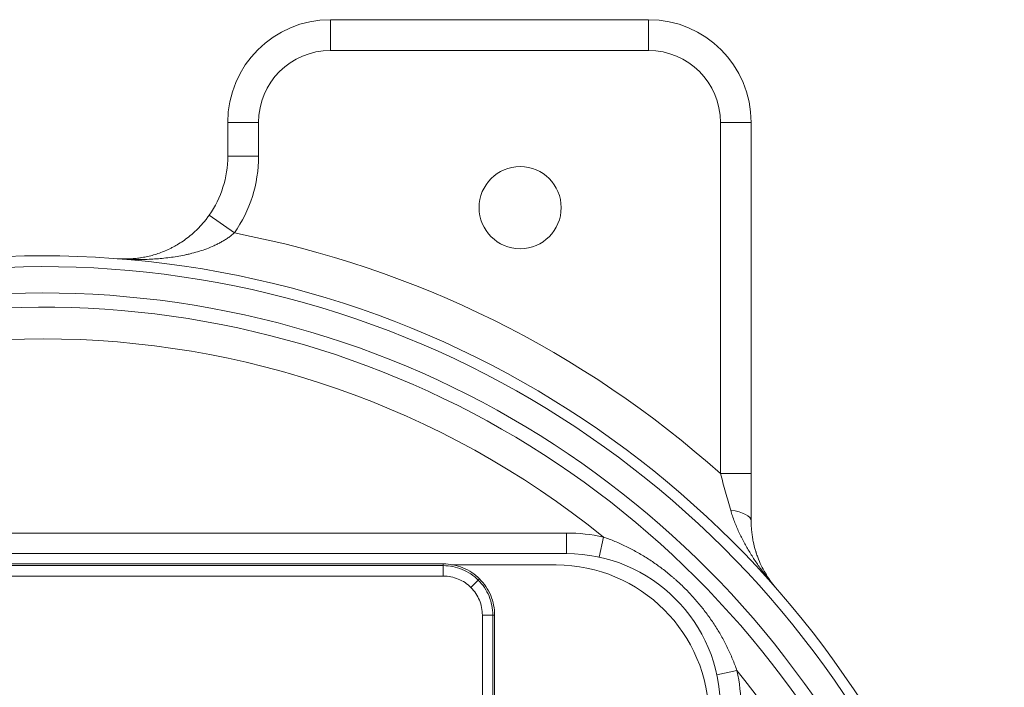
# Model space of a CAD drawing. Header units: millimetres. Extents: x -46 to 5160, y -5105 to -1541.
# Tile 61 of 104: x 3545 to 3641, y -4038 to -3973. Entities that reach past the tile are written whole.
import ezdxf

# ---------------------------------------------------------------- set-up
doc = ezdxf.new("R2010")
doc.units = ezdxf.units.MM
doc.header["$LTSCALE"] = 0.3175
doc.layers.add('1轮廓实线层', color=7, linetype='Continuous', lineweight=18)

msp = doc.modelspace()

# ---------------------------------------------------------------- linework, layer by layer
at = {"layer": '1轮廓实线层'}
for p, q in [((3606.50922, -3973.0698), (3575.50922, -3973.0698)), ((3575.50922, -3973.0698), (3575.50922, -3976.0698)), ((3575.50922, -3973.0698), (3606.50922, -3973.0698)), ((3606.50922, -3973.0698), (3606.50922, -3976.0698)), ((3606.50922, -3976.0698), (3575.50922, -3976.0698)), ((3565.50922, -3983.0698), (3565.50922, -3986.375)), ((3565.50922, -3986.375), (3565.50922, -3983.0698)), ((3565.50922, -3983.0698), (3568.50922, -3983.0698)), ((3568.50922, -3983.0698), (3568.50922, -3986.375)), ((3616.50922, -3983.0698), (3613.50922, -3983.0698)), ((3613.50922, -4017.27955), (3613.50922, -3983.0698)), ((3616.50922, -4017.27955), (3616.50922, -3983.0698)), ((3616.50922, -3983.0698), (3616.50922, -4017.27955)), ((3565.50922, -3986.375), (3568.50922, -3986.375)), ((3563.69568, -3992.11799), (3566.15162, -3993.84089)), ((3616.50922, -4017.27955), (3613.50922, -4017.27955)), ((3496.50922, -4023.0698), (3598.50922, -4023.0698)), ((3598.50922, -4025.0698), (3598.50922, -4023.0698)), ((3601.6906, -4025.41105), (3602.11479, -4023.45655)), ((3598.50922, -4025.0698), (3496.50922, -4025.0698)), ((3586.50922, -4026.24435), (3521.50922, -4026.24435)), ((3597.50922, -4026.18326), (3587.28433, -4026.18326)), ((3589.92133, -4027.65769), (3589.20187, -4028.37715)), ((3589.92133, -4027.65769), (3590.0447, -4027.53431)), ((3590.31722, -4031.0698), (3590.31722, -4041.90328)), ((3591.33467, -4041.90328), (3591.33467, -4031.0698)), ((3613.16797, -4036.88842), (3615.12247, -4036.46423))]:
    msp.add_line(p, q, dxfattribs=at)
msp.add_circle((3593.99723, -3991.37594), 4, dxfattribs=at)
for centre, radius, start, end in [((3575.50922, -3983.0698), 10, 90, 180), ((3575.50922, -3983.0698), 10, 90, 180), ((3606.50922, -3983.0698), 10, 0, 90), ((3606.50922, -3983.0698), 10, 0, 90), ((3575.50922, -3983.0698), 7, 90, 180), ((3606.50922, -3983.0698), 7, 0, 90), ((3555.50922, -3986.375), 10, 324.9494621, 0), ((3555.50922, -3986.375), 10, 324.9494621, 0), ((3555.50922, -3986.375), 13, 324.9494621, 0), ((3547.50922, -4091.0698), 99, 48.1896851, 79.1459995), ((3547.50922, -4091.0698), 95, 9.6216876, 209.7301588), ((3547.50922, -4091.0698), 95, 9.6216876, 209.7301588), ((3547.50922, -4091.0698), 93.94427, 9.7319803, 209.7301588), ((3547.50922, -4091.0698), 91.38197, 12.0665166, 208.6346894), ((3547.50922, -4091.0698), 90, 12.2203208, 209.020469), ((3547.50922, -4091.0698), 86.90983, 51.075089, 128.924911), ((3598.50922, -4040.0698), 17, 77.755021, 90), ((3598.50922, -4040.0698), 15, 0, 90), ((3597.50922, -4041.0698), 14.88654, 360, 90), ((3598.50922, -4040.0698), 17, 0, 12.244979), ((3547.50922, -4091.0698), 86.90983, 12.6895204, 38.924911)]:
    msp.add_arc(centre, radius, start, end, dxfattribs=at)
msp.add_ellipse((3613.50922, -4021.90333), major_axis=(3, 0), ratio=0.37258169, start_param=0, end_param=1.22920817, dxfattribs=at)
for points, knots in [([(3554.74732, -3996.34594), (3554.77055, -3996.34771), (3554.79393, -3996.34942), (3554.84061, -3996.35265), (3554.91064, -3996.35726), (3555.07409, -3996.3663), (3555.21429, -3996.37109), (3555.49488, -3996.37674), (3555.86952, -3996.3738), (3556.24577, -3996.34964), (3556.5288, -3996.32334), (3556.67053, -3996.30814), (3556.81263, -3996.28981), (3556.90744, -3996.27689), (3556.95491, -3996.27007), (3557.19219, -3996.23424), (3557.38184, -3996.20002), (3557.76111, -3996.12008), (3557.95073, -3996.07437), (3558.33024, -3995.97086), (3558.52013, -3995.91307), (3558.90053, -3995.78454), (3559.09105, -3995.7138), (3559.47312, -3995.55814), (3559.66467, -3995.47324), (3559.95319, -3995.33394), (3560.04956, -3995.28552), (3560.19447, -3995.20967), (3560.24284, -3995.18386), (3560.33932, -3995.13132), (3560.38749, -3995.10458), (3560.62794, -3994.96846), (3560.81911, -3994.85185), (3561.19926, -3994.6015), (3561.38824, -3994.46778), (3561.76422, -3994.18083), (3561.95123, -3994.02761), (3562.18394, -3993.82161), (3562.23043, -3993.77968), (3562.32332, -3993.6943), (3562.36961, -3993.65093), (3562.46173, -3993.56295), (3562.50759, -3993.51832), (3562.59887, -3993.42774), (3562.64417, -3993.38191), (3562.86879, -3993.15021), (3563.04265, -3992.95654), (3563.29442, -3992.65258), (3563.37684, -3992.54901), (3563.53859, -3992.33713), (3563.61793, -3992.22882), (3563.69568, -3992.11799)], [0, 0, 0, 0, 0.0078125, 0.0078125, 0.015625, 0.03125, 0.0625, 0.0625, 0.125, 0.1875, 0.1875, 0.21875, 0.234375, 0.234375, 0.25, 0.25, 0.3125, 0.3125, 0.375, 0.375, 0.4375, 0.4375, 0.5, 0.5, 0.5625, 0.5625, 0.59375, 0.59375, 0.609375, 0.609375, 0.625, 0.625, 0.6875, 0.6875, 0.75, 0.75, 0.8125, 0.8125, 0.828125, 0.828125, 0.84375, 0.84375, 0.859375, 0.859375, 0.875, 0.875, 0.9375, 0.9375, 0.96875, 0.96875, 1, 1, 1, 1]), ([(3566.15162, -3993.84089), (3566.05074, -3993.92848), (3565.94794, -3994.01223), (3565.73891, -3994.173), (3565.63268, -3994.25001), (3565.4171, -3994.39801), (3565.30776, -3994.469), (3565.08622, -3994.60555), (3564.97402, -3994.6711), (3564.747, -3994.79723), (3564.63217, -3994.85781), (3564.45809, -3994.94525), (3564.39991, -3994.97375), (3564.28337, -3995.02945), (3564.22501, -3995.05667), (3563.93266, -3995.18975), (3563.69718, -3995.28667), (3563.22338, -3995.46482), (3562.98505, -3995.54603), (3562.50578, -3995.6951), (3562.26484, -3995.76294), (3561.96216, -3995.84044), (3561.84089, -3995.87072), (3561.59839, -3995.92829), (3561.41656, -3995.96821), (3561.05295, -3996.04403), (3560.81058, -3996.08919), (3560.3258, -3996.17), (3560.08339, -3996.20563), (3559.59842, -3996.26828), (3559.35587, -3996.29529), (3558.87053, -3996.34137), (3558.62775, -3996.36044), (3558.14188, -3996.39114), (3557.89877, -3996.40276), (3557.16906, -3996.42704), (3556.68374, -3996.42907), (3555.95684, -3996.41251), (3555.71473, -3996.40371), (3555.35177, -3996.38567), (3555.17034, -3996.37544), (3554.95875, -3996.36139), (3554.86808, -3996.35491), (3554.80764, -3996.3505), (3554.77737, -3996.34823), (3554.74732, -3996.34594)], [0, 0, 0, 0, 0.03125, 0.03125, 0.0625, 0.0625, 0.09375, 0.09375, 0.125, 0.125, 0.15625, 0.15625, 0.171875, 0.171875, 0.1875, 0.1875, 0.25, 0.25, 0.3125, 0.3125, 0.375, 0.375, 0.390625, 0.40625, 0.4375, 0.4375, 0.5, 0.5, 0.5625, 0.5625, 0.625, 0.625, 0.6875, 0.6875, 0.75, 0.75, 0.875, 0.875, 0.9375, 0.9375, 0.96875, 0.984375, 0.9921875, 0.9921875, 1, 1, 1, 1]), ([(3614.51417, -4020.85017), (3614.43188, -4020.55948), (3614.34912, -4020.26682), (3614.18283, -4019.67794), (3614.09929, -4019.38171), (3613.93153, -4018.78584), (3613.8473, -4018.48619), (3613.67818, -4017.88345), (3613.59367, -4017.58169), (3613.50922, -4017.27955)], [0, 0, 0, 0, 0.25, 0.25, 0.5, 0.5, 0.75, 0.75, 1, 1, 1, 1]), ([(3616.50922, -4017.27955), (3616.50922, -4017.67618), (3616.50922, -4018.07196), (3616.50922, -4018.86168), (3616.50922, -4019.25221), (3616.50922, -4020.02472), (3616.50922, -4020.4067), (3616.50922, -4021.16184), (3616.50922, -4021.535), (3616.50922, -4021.90333)], [0, 0, 0, 0, 0.25, 0.25, 0.5, 0.5, 0.75, 0.75, 1, 1, 1, 1]), ([(3618.98541, -4028.49061), (3618.97034, -4028.4734), (3618.95523, -4028.4561), (3618.92507, -4028.42147), (3618.8799, -4028.36949), (3618.77499, -4028.24782), (3618.56713, -4028.00305), (3618.39231, -4027.79077), (3618.04713, -4027.36283), (3617.82294, -4027.07305), (3617.38669, -4026.48393), (3617.17463, -4026.1846), (3616.76336, -4025.57542), (3616.56414, -4025.26559), (3616.17978, -4024.63393), (3615.99464, -4024.31213), (3615.64043, -4023.65432), (3615.4724, -4023.32026), (3615.15732, -4022.63973), (3615.01024, -4022.29328), (3614.80864, -4021.76189), (3614.74462, -4021.58279), (3614.62376, -4021.22007), (3614.56691, -4021.03645), (3614.51417, -4020.85017)], [0, 0, 0, 0, 0.0078125, 0.0078125, 0.015625, 0.03125, 0.0625, 0.125, 0.125, 0.25, 0.25, 0.375, 0.375, 0.5, 0.5, 0.625, 0.625, 0.75, 0.75, 0.875, 0.875, 0.9375, 0.9375, 1, 1, 1, 1]), ([(3616.50922, -4021.90333), (3616.50922, -4022.08093), (3616.51394, -4022.25474), (3616.53177, -4022.59591), (3616.54489, -4022.76326), (3616.57878, -4023.09231), (3616.59955, -4023.25401), (3616.64818, -4023.57238), (3616.67603, -4023.72905), (3616.76961, -4024.19226), (3616.84528, -4024.49202), (3616.94414, -4024.82065), (3616.95532, -4024.85704), (3616.978, -4024.92943), (3617.01254, -4025.03749), (3617.09665, -4025.286), (3617.17461, -4025.49311), (3617.338, -4025.9001), (3617.45683, -4026.16183), (3617.71307, -4026.66866), (3617.85048, -4026.91374), (3618.14343, -4027.3889), (3618.29896, -4027.61897), (3618.54597, -4027.95362), (3618.6306, -4028.06341), (3618.76104, -4028.22555), (3618.82713, -4028.30598), (3618.90579, -4028.39871), (3618.93983, -4028.43821), (3618.9626, -4028.46449), (3618.97404, -4028.47763), (3618.98541, -4028.49061)], [0, 0, 0, 0, 0.0625, 0.0625, 0.125, 0.125, 0.1875, 0.1875, 0.25, 0.25, 0.375, 0.375, 0.390625, 0.390625, 0.40625, 0.4375, 0.5, 0.5, 0.625, 0.625, 0.75, 0.75, 0.875, 0.875, 0.9375, 0.9375, 0.96875, 0.984375, 0.9921875, 0.9921875, 1, 1, 1, 1]), ([(3602.11479, -4023.45655), (3602.49111, -4023.58746), (3602.86261, -4023.72949), (3603.59636, -4024.03509), (3603.95862, -4024.19867), (3604.4058, -4024.41639), (3604.49499, -4024.46062), (3604.67255, -4024.55026), (3604.93768, -4024.68651), (3605.1992, -4024.82809), (3605.71753, -4025.11823), (3606.05681, -4025.32097), (3606.72317, -4025.74467), (3607.37733, -4026.1866), (3608.00742, -4026.66469), (3608.47098, -4027.03687), (3608.7005, -4027.22637), (3608.92662, -4027.42101), (3609.0766, -4027.55192), (3609.15114, -4027.61789), (3609.52113, -4027.94985), (3610.09665, -4028.49543), (3610.91136, -4029.35637), (3611.67772, -4030.25968), (3612.15619, -4030.89037), (3612.50263, -4031.37428), (3612.61606, -4031.53743), (3612.83866, -4031.86732), (3612.94746, -4032.03351), (3613.26639, -4032.53583), (3613.46906, -4032.87569), (3613.85451, -4033.56548), (3614.03728, -4033.91539), (3614.38265, -4034.62551), (3614.54524, -4034.98571), (3614.84966, -4035.7168), (3614.99149, -4036.08769), (3615.12247, -4036.46423)], [0, 0, 0, 0, 0.0625, 0.0625, 0.125, 0.125, 0.140625, 0.140625, 0.15625, 0.1875, 0.1875, 0.25, 0.25, 0.3125, 0.375, 0.375, 0.40625, 0.421875, 0.421875, 0.4375, 0.4375, 0.5, 0.5625, 0.625, 0.6875, 0.6875, 0.71875, 0.71875, 0.75, 0.75, 0.8125, 0.8125, 0.875, 0.875, 0.9375, 0.9375, 1, 1, 1, 1]), ([(3586.50922, -4026.06987), (3586.83647, -4026.06987), (3587.1637, -4026.1021), (3587.80562, -4026.22978), (3588.12028, -4026.32523), (3588.72495, -4026.5757), (3589.01494, -4026.7307), (3589.55913, -4027.09432), (3589.81331, -4027.30292), (3590.2761, -4027.76571), (3590.4847, -4028.01989), (3590.84832, -4028.56408), (3591.00332, -4028.85407), (3591.25378, -4029.45874), (3591.34924, -4029.7734), (3591.47692, -4030.41532), (3591.50915, -4030.74255), (3591.50915, -4031.0698)], [0, 0, 0, 0, 0.125, 0.125, 0.25, 0.25, 0.375, 0.375, 0.5, 0.5, 0.625, 0.625, 0.75, 0.75, 0.875, 0.875, 1, 1, 1, 1]), ([(3586.50922, -4026.24435), (3586.82505, -4026.24435), (3587.14086, -4026.27546), (3587.76037, -4026.39869), (3588.06406, -4026.49081), (3588.64762, -4026.73253), (3588.9275, -4026.88212), (3589.45269, -4027.23305), (3589.69801, -4027.43437), (3590.14465, -4027.88101), (3590.34597, -4028.12632), (3590.6969, -4028.65152), (3590.84649, -4028.9314), (3591.08821, -4029.51496), (3591.18033, -4029.81864), (3591.30356, -4030.43816), (3591.33467, -4030.75397), (3591.33467, -4031.0698)], [0, 0, 0, 0, 0.125, 0.125, 0.25, 0.25, 0.375, 0.375, 0.5, 0.5, 0.625, 0.625, 0.75, 0.75, 0.875, 0.875, 1, 1, 1, 1]), ([(3586.50922, -4027.26181), (3586.75845, -4027.26181), (3587.00768, -4027.28636), (3587.49656, -4027.38361), (3587.73621, -4027.4563), (3588.19673, -4027.64706), (3588.41759, -4027.76511), (3588.83205, -4028.04204), (3589.02564, -4028.20091), (3589.37811, -4028.55338), (3589.53698, -4028.74697), (3589.81391, -4029.16142), (3589.93196, -4029.38229), (3590.12272, -4029.84281), (3590.19541, -4030.08245), (3590.29266, -4030.57134), (3590.31721, -4030.82057), (3590.31721, -4031.0698)], [0, 0, 0, 0, 0.125, 0.125, 0.25, 0.25, 0.375, 0.375, 0.5, 0.5, 0.625, 0.625, 0.75, 0.75, 0.875, 0.875, 1, 1, 1, 1])]:
    msp.add_open_spline(points, degree=3, knots=knots, dxfattribs=at)
for points, degree in [([(3586.50922, -4026.06983), (3508.50922, -4026.06983)], 1), ([(3586.50922, -4026.24435), (3586.50922, -4026.06987)], 1), ([(3586.50922, -4027.2618), (3586.50922, -4026.24435)], 1), ([(3521.50922, -4027.26181), (3586.50922, -4027.2618)], 1), ([(3590.31722, -4031.0698), (3590.65637, -4031.0698), (3590.99552, -4031.0698), (3591.33467, -4031.0698)], 3), ([(3591.33467, -4031.0698), (3591.39283, -4031.0698), (3591.45099, -4031.0698), (3591.50915, -4031.0698)], 3), ([(3591.50923, -4041.90328), (3591.50919, -4031.0698)], 1)]:
    msp.add_open_spline(points, degree=degree, dxfattribs=at)

doc.saveas('drawing.dxf')
